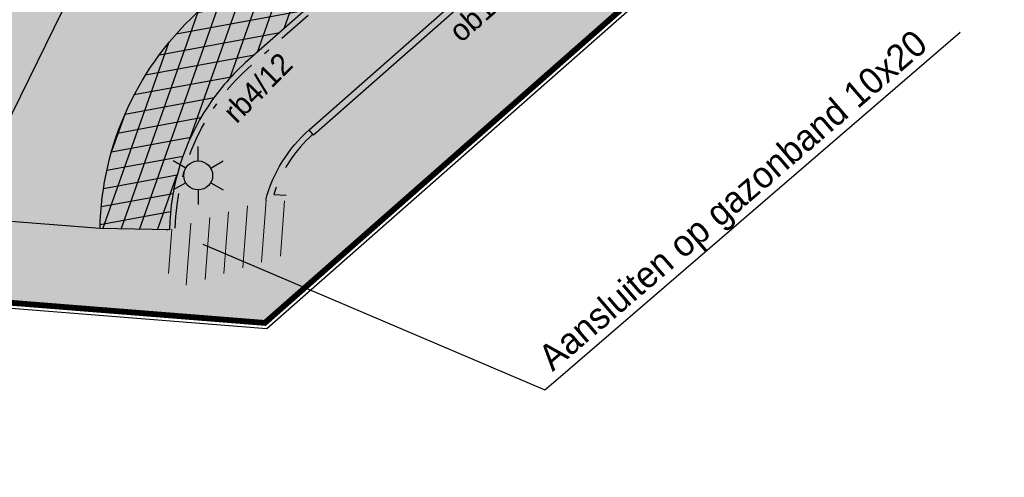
# Model space of a CAD drawing. Header units: metres. Extents: x 151540 to 156083, y 463148 to 465291.
# Tile 3 of 256: x 152087.99 to 152105.01, y 463566.48 to 463574.39. Entities that reach past the tile are written whole.
import ezdxf
from ezdxf import colors
from ezdxf.entities.mleader import LeaderData, LeaderLine
from ezdxf.enums import TextEntityAlignment as Align
from ezdxf.math import Vec2, Vec3

# ---------------------------------------------------------------- set-up
doc = ezdxf.new("R2010")
doc.units = ezdxf.units.M
doc.linetypes.add('DASHDOT__G2', pattern=[1.2, 0.6, -0.3, 0, -0.3])
doc.linetypes.add('HIDDEN__G5', pattern=[1.125, 0.75, -0.375])
for name, color, linetype in [('-DR-alg-perceelsgrens', 7, 'Continuous'), ('-DR-alg-perceelsgrens-arcering', 7, 'Continuous'), ('-DR-alg-projectgrens 1-250', 3, 'PROJECTGRENS_1-250'), ('-DR-nw-inr-lichtmast', 2, 'Continuous'), ('-DR-nw-vh-band 10x20', 2, 'HIDDEN__G5'), ('-DR-nw-vh-band 12x25', 232, 'Continuous'), ('-DR-nw-vh-band 4-12x25', 232, 'DASHDOT__G2'), ('-DR-nw-vh-band-tekst', 2, 'Continuous'), ('-DR-nw-vh-kantverharding', 4, 'Continuous'), ('-DR-nw-vh-scheiding verhardingen', 1, 'Continuous')]:
    doc.layers.add(name, color=color, linetype=linetype)
for name, color, linetype, true_color in [('-DR-nw-gr-arc-gras', 7, 'Continuous', 0xd5e7cb), ('-DR-nw-vh-arc-asfalt alleen deklaag rood', 7, 'Continuous', 0xdab9b9), ('-DR-nw-vh-arc-asfalt rood', 7, 'Continuous', 0xdab9b9)]:
    doc.layers.add(name, color=color, linetype=linetype, true_color=true_color)
doc.layers.add('-DR-nw-vh-arc-herstraten', color=252, linetype='Continuous', lineweight=9)
doc.layers.add('-DR-nw-vh-arc-tegels', color=252, linetype='Continuous', lineweight=9)
doc.styles.add('CE', font='txt', dxfattribs={"height": 1.8})
doc.styles.add('Drong 1.5', font='txt', dxfattribs={"height": 1.5})
doc.linetypes.add('PROJECTGRENS_1-250', pattern='A,0.4,-0.16,[133,ltypeshp.shx,S=0.16,R=0,X=-0.16,Y=0],-0.16,1.59', length=2.31)

# ---------------------------------------------------------------- blocks, each defined once
blk = doc.blocks.new('lichtmast 4m')
h = blk.add_hatch(color=256)
h.dxf.hatch_style = 1
edge = h.paths.add_edge_path()
edge.add_arc((-4.311768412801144e-11, 0), 0.4999999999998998, 0, 360)
for p, q in [((2.867427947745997e-10, 0.4999999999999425), (6.16574978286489e-10, 0.9999999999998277)), ((-0.4330129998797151, 0.2500000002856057), (-0.8660249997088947, 0.5000000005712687)), ((0.4330130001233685, 0.249999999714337), (0.8660250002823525, 0.4999999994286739)), ((-0.4330130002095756, -0.249999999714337), (-0.8660250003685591, -0.4999999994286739)), ((0.433012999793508, -0.2500000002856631), (0.8660249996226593, -0.5000000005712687)), ((-3.729777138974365e-10, -0.5), (-7.027820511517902e-10, -0.9999999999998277))]:
    blk.add_line(p, q)
blk.add_circle((-4.311768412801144e-11, 0), 0.4999999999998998)

msp = doc.modelspace()

# ---------------------------------------------------------------- hatches: boundary and pattern name
at = {"layer": '-DR-alg-perceelsgrens-arcering', "true_color": 0x7ea3e7}
h = msp.add_hatch(color=161, dxfattribs=at)
h.dxf.hatch_style = 1
edge = h.paths.add_edge_path()
edge.add_line((152287.2550572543, 463740.7150270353), (152389.7060567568, 463830.8396514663))
edge.add_arc((152444.4610643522, 463768.5957831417), 82.90000000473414, 123.56678407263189, 131.3376095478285, ccw=False)
edge.add_line((152398.6249423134, 463837.6715380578), (152406.3118866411, 463842.7723106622))
edge.add_arc((152374.7408061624, 463890.3504241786), 57.10000007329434, 303.5667840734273, 308.9422300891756)
edge.add_line((152410.6302400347, 463845.9391807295), (152440.8168364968, 463870.333450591))
edge.add_arc((152505.4932417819, 463790.2998788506), 102.9000000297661, 120.33998349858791, 128.942230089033, ccw=False)
edge.add_line((152453.5153631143, 463879.1070302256), (152476.0566191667, 463892.3001870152))
edge.add_line((152476.0566191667, 463892.3001870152), (152471.6559017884, 463899.978338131))
edge.add_line((152471.6559017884, 463899.978338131), (152457.845089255, 463892.0796613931))
edge.add_line((152457.845089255, 463892.0796613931), (152449.9876051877, 463887.5269987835))
edge.add_line((152449.9876051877, 463887.5269987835), (152444.3085871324, 463883.9933875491))
edge.add_line((152444.3085871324, 463883.9933875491), (152439.7222787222, 463880.8928177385))
edge.add_line((152439.7222787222, 463880.8928177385), (152430.6529721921, 463873.8171862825))
edge.add_line((152430.6529721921, 463873.8171862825), (152421.5693000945, 463866.3255598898))
edge.add_line((152421.5693000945, 463866.3255598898), (152412.0926076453, 463858.6862567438))
edge.add_line((152412.0926076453, 463858.6862567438), (152405.4280320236, 463853.3088268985))
edge.add_line((152405.4280320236, 463853.3088268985), (152403.4563231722, 463851.7404000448))
edge.add_line((152403.4563231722, 463851.7404000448), (152400.2614269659, 463849.5458071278))
edge.add_line((152400.2614269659, 463849.5458071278), (152396.4417478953, 463847.00167782))
edge.add_line((152396.4417478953, 463847.00167782), (152391.0297108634, 463843.4462659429))
edge.add_line((152391.0297108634, 463843.4462659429), (152385.9710227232, 463839.4637859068))
edge.add_line((152385.9710227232, 463839.4637859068), (152374.7715108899, 463829.7449691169))
edge.add_line((152374.7715108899, 463829.7449691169), (152366.3951396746, 463822.4514215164))
edge.add_line((152366.3951396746, 463822.4514215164), (152354.8020620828, 463812.2089355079))
edge.add_line((152354.8020620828, 463812.2089355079), (152347.3350501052, 463805.6009258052))
edge.add_line((152347.3350501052, 463805.6009258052), (152336.7999419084, 463796.3098303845))
edge.add_line((152336.7999419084, 463796.3098303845), (152328.9322453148, 463789.3450989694))
edge.add_line((152328.9322453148, 463789.3450989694), (152317.8954191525, 463779.6198956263))
edge.add_line((152317.8954191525, 463779.6198956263), (152309.7619252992, 463772.4842170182))
edge.add_line((152309.7619252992, 463772.4842170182), (152299.5835228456, 463763.5641119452))
edge.add_line((152299.5835228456, 463763.5641119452), (152290.6681468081, 463755.6798950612))
edge.add_line((152290.6681468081, 463755.6798950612), (152281.1427979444, 463747.2994906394))
edge.add_line((152281.1427979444, 463747.2994906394), (152287.2550572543, 463740.7150270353))
edge = h.paths.add_edge_path()
edge.add_line((152098.3948459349, 463586.5231485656), (152095.0591459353, 463583.6019352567))
edge.add_line((152095.0591459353, 463583.6019352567), (152087.0376946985, 463578.8953986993))
edge.add_line((152087.0376946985, 463578.8953986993), (152087.5563140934, 463577.7482630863))
edge.add_arc((152084.8793371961, 463576.538003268), 2.937845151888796, -22.219133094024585, 24.32770026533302, ccw=False)
edge.add_line((152087.5990307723, 463575.4270572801), (152086.1584758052, 463572.4959895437))
edge.add_arc((152084.544156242, 463573.2069826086), 1.763955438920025, 303.14109860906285, 336.2299182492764, ccw=False)
edge.add_line((152085.5085154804, 463571.7299754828), (152086.7403471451, 463569.5869941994))
edge.add_line((152086.7403471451, 463569.5869941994), (152092.2277632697, 463569.1524096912))
edge.add_line((152092.2277632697, 463569.1524096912), (152263.3985344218, 463719.7287978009))
edge.add_line((152263.3985344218, 463719.7287978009), (152257.3946975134, 463726.4059056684))
edge.add_line((152257.3946975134, 463726.4059056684), (152253.4978758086, 463722.9774809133))
edge.add_line((152253.4978758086, 463722.9774809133), (152247.909040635, 463717.9953990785))
edge.add_line((152247.909040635, 463717.9953990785), (152239.306733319, 463710.5705863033))
edge.add_line((152239.306733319, 463710.5705863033), (152230.8840266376, 463703.1395515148))
edge.add_line((152230.8840266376, 463703.1395515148), (152220.9176871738, 463694.3971309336))
edge.add_line((152220.9176871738, 463694.3971309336), (152211.9295944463, 463686.482049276))
edge.add_line((152211.9295944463, 463686.482049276), (152199.1504585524, 463675.2693171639))
edge.add_line((152199.1504585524, 463675.2693171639), (152191.6489125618, 463668.7534999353))
edge.add_line((152191.6489125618, 463668.7534999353), (152181.6578658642, 463659.8494374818))
edge.add_line((152181.6578658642, 463659.8494374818), (152172.6830997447, 463651.8531007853))
edge.add_line((152172.6830997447, 463651.8531007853), (152162.9057274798, 463643.2656784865))
edge.add_line((152162.9057274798, 463643.2656784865), (152154.9129314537, 463636.3157253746))
edge.add_line((152154.9129314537, 463636.3157253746), (152145.2870563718, 463627.8899567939))
edge.add_line((152145.2870563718, 463627.8899567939), (152136.0830462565, 463619.6839477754))
edge.add_line((152136.0830462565, 463619.6839477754), (152128.2317857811, 463612.8113458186))
edge.add_line((152128.2317857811, 463612.8113458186), (152123.9169888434, 463608.993986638))
edge.add_line((152123.9169888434, 463608.993986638), (152116.9546223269, 463602.8413142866))
edge.add_line((152116.9546223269, 463602.8413142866), (152107.689408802, 463594.694885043))
edge.add_line((152107.689408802, 463594.694885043), (152098.3948459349, 463586.5231485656))
at = {"layer": '-DR-nw-gr-arc-gras'}
h = msp.add_hatch(dxfattribs=at)
h.set_pattern_fill('GRASS', color=256, scale=0.02)
h.set_pattern_definition([(130.4718223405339, (152090.5665337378, 463545.8495979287), (-0.506414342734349, 0.04010627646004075), [0.09525, -0.6231704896]), (85.47182234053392, (152090.5665337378, 463545.8495979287), (-0.5064143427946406, 0.04010627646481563), [0.09525, -0.41275]), (175.4718223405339, (152090.5665337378, 463545.8495979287), (-0.04010627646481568, -0.5064143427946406), [0.09525, -0.41275])])
edge = h.paths.add_edge_path()
edge.add_line((152257.2757212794, 463718.3468689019), (152258.0197623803, 463717.5010650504))
edge.add_line((152258.0197623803, 463717.5010650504), (152093.071678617, 463572.3986827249))
edge.add_line((152093.071678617, 463572.3986827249), (152093.0584687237, 463572.4136993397))
edge.add_arc((152094.5776064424, 463570.6867886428), 2.299999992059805, 131.3376094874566, 162.6740961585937)
edge.add_line((152092.3819660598, 463571.3717435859), (152092.5969049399, 463571.3634997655))
edge.add_line((152092.5969049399, 463571.3634997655), (152092.9014182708, 463571.342832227))
edge.add_arc((152094.5776064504, 463570.6867886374), 1.80000000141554, 131.3376095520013, 158.6251131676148, ccw=False)
edge.add_line((152093.3887160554, 463572.0382839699), (152258.697198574, 463717.4577037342))
edge.add_line((152258.697198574, 463717.4577037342), (152257.3625173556, 463718.9749297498))
edge.add_line((152257.3625173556, 463718.9749297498), (152257.1424069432, 463718.7774849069))
edge.add_line((152257.1424069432, 463718.7774849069), (152257.402, 463718.443))
edge.add_line((152257.402, 463718.443), (152257.2757212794, 463718.3468689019))
at = {"layer": '-DR-nw-vh-arc-asfalt alleen deklaag rood'}
h = msp.add_hatch(dxfattribs=at)
h.set_pattern_fill('AVH-ASFALT_FREESVAK', color=256, scale=0.2, pattern_type=2)
h.set_pattern_definition([(40.47182234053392, (-33014.43591435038, 915452.6323658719), (0.03489101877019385, 0.4405622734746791), [0.3125, -0.3125]), (130.4718223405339, (-33014.19818770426, 915452.8352014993), (-0.4405622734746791, 0.03489101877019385), [0.3125, -0.3125])])
edge = h.paths.add_edge_path()
edge.add_line((152092.8239248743, 463579.1330366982), (152092.6601629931, 463578.9889778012))
edge.add_arc((152092.1185573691, 463579.6046590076), 0.8199999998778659, 210.4020142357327, 311.33760955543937, ccw=False)
edge.add_line((152091.4113107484, 463579.1896864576), (152091.1281638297, 463579.6722598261))
edge.add_line((152091.1281638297, 463579.6722598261), (152088.8320000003, 463578.3249999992))
edge.add_arc((152084.8793371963, 463576.5380032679), 4.337845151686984, -22.919360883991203, 24.327700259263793, ccw=False)
edge.add_line((152088.8747262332, 463574.8486936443), (152088.7759726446, 463574.6477617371))
edge.add_arc((152176.5150980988, 463529.8208003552), 98.52720742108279, 152.9369713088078, 154.7168364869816)
edge.add_arc((152084.5441562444, 463573.2069826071), 3.163955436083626, 315.43517480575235, 335.62110411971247, ccw=False)
edge.add_line((152086.7983383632, 463570.9867850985), (152089.3784863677, 463570.7824462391))
edge.add_arc((152094.5776064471, 463570.6867886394), 5.19999999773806, 131.3376095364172, 178.9459450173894, ccw=False)
edge.add_line((152091.1430341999, 463574.5911084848), (152245.5704099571, 463710.4385800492))
edge.add_arc((152233.1531318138, 463724.5541754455), 18.79996887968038, 311.3376055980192, 316.104061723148)
edge.add_line((152246.7003943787, 463711.5192029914), (152254.6470734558, 463719.7781949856))
edge.add_arc((152269.9237969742, 463705.0791592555), 21.19999841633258, 131.4229994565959, 136.1040579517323, ccw=False)
edge.add_line((152255.8976041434, 463720.975883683), (152258.4019544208, 463723.1855527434))
edge.add_line((152258.4019544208, 463723.1855527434), (152257.5971525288, 463724.0863880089))
edge.add_line((152257.5971525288, 463724.0863880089), (152249.1619999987, 463716.5669999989))
edge.add_line((152249.1619999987, 463716.5669999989), (152243.4684219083, 463711.6527659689))
edge.add_line((152243.4684219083, 463711.6527659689), (152092.8239248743, 463579.1330366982))
at = {"layer": '-DR-nw-vh-arc-asfalt rood'}
h = msp.add_hatch(dxfattribs=at)
h.set_pattern_fill('AVH-ASFALT_LAAG1-D', color=256, scale=10, angle=90, pattern_type=2)
h.set_pattern_definition([(190.4718223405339, (-33014.43591435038, 915452.6323658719), (0.05452558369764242, -0.2950033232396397), []), (250.4718223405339, (-33014.43591435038, 915452.6323658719), (0.2827431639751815, -0.100281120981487), [])])
edge = h.paths.add_edge_path()
edge.add_arc((152233.1531102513, 463724.5541979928), 20.00000005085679, 311.3376095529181, 316.1040577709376)
edge.add_line((152247.56511464, 463710.6871820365), (152255.5117937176, 463718.946174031))
edge.add_arc((152269.9237980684, 463705.0791581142), 19.99999999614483, 131.422999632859, 136.1040577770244, ccw=False)
edge.add_line((152256.6915396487, 463720.0760690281), (152259.1927170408, 463722.2829385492))
edge.add_line((152259.1927170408, 463722.2829385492), (152258.4019544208, 463723.1855527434))
edge.add_line((152258.4019544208, 463723.1855527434), (152255.8976041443, 463720.9758836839))
edge.add_arc((152269.9237963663, 463705.0791598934), 21.1999975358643, 131.4229993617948, 136.1040580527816)
edge.add_line((152254.6470734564, 463719.7781949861), (152246.7003943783, 463711.5192029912))
edge.add_arc((152233.1531398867, 463724.5541670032), 18.79995720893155, 311.3376041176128, 316.1040632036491, ccw=False)
edge.add_line((152245.5704099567, 463710.4385800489), (152091.1430341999, 463574.5911084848))
edge.add_arc((152094.5776064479, 463570.6867886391), 5.199999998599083, 131.3376095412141, 178.9459450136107)
edge.add_line((152089.3784863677, 463570.7824462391), (152090.5782833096, 463570.7603714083))
edge.add_arc((152094.5776064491, 463570.6867886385), 3.999999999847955, 131.3376095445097, 178.9459450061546, ccw=False)
edge.add_line((152091.935627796, 463573.6901115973), (152246.3630035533, 463709.5375831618))
at = {"layer": '-DR-nw-vh-arc-herstraten'}
h = msp.add_hatch(dxfattribs=at)
h.set_pattern_fill('ANSI31', color=256, scale=0.1)
h.set_pattern_definition([(85.73324830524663, (0, 0), (-0.3166200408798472, 0.02362201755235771), [])])
h.paths.add_polyline_path([(152090.5785552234, 463570.7604553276), (152090.5589182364, 463569.7078533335), (152092.5461305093, 463570.3211560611), (152092.5930723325, 463571.2635732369), (152092.2512309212, 463571.2766843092)])
at = {"layer": '-DR-nw-vh-arc-tegels'}
h = msp.add_hatch(dxfattribs=at)
h.set_pattern_fill('AVH-TEGEL_600X600_HALFST', color=256, angle=221, pattern_type=2)
h.set_pattern_definition([(221, (152090.6329625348, 463568.1986048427), (0.3936354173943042, -0.4528257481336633), []), (311, (152090.6329625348, 463568.1986048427), (0.4528257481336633, 0.3936354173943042), [0.6, -0.6]), (311, (152090.8001850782, 463567.5489613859), (0.4528257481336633, 0.3936354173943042), [0.6, -0.6])])
edge = h.paths.add_edge_path()
edge.add_line((152259.2600316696, 463722.2089716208), (152256.7577009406, 463720.0010844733))
edge.add_arc((152269.9237980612, 463705.0791581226), 19.89999998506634, 131.4229996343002, 136.1040577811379)
edge.add_line((152255.5838537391, 463718.8768389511), (152247.6371746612, 463710.6178469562))
edge.add_arc((152233.1531102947, 463724.5541979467), 20.09999998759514, 311.3376095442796, 316.1040577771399, ccw=False)
edge.add_line((152246.4290530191, 463709.4625000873), (152091.9998917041, 463573.6134568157))
edge.add_arc((152094.5776064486, 463570.6867886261), 3.899999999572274, 131.3725562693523, 178.4595248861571)
edge.add_line((152090.6790159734, 463570.7916328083), (152092.243, 463571.2770000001))
edge.add_arc((152094.6495190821, 463570.6263313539), 2.492930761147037, 131.6608139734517, 164.8702665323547, ccw=False)
edge.add_line((152092.9924192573, 463572.4887824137), (152257.850403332, 463717.5119053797))
edge.add_line((152257.850403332, 463717.5119053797), (152257.18, 463718.274))
edge.add_line((152257.18, 463718.274), (152256.722, 463718.806))
edge.add_line((152256.722, 463718.806), (152259.8154555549, 463721.5442262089))
edge.add_line((152259.8154555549, 463721.5442262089), (152259.2600316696, 463722.2089716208))

# ---------------------------------------------------------------- linework, layer by layer
at = {"layer": '-DR-alg-perceelsgrens', "color": 161, "true_color": 0x7ea3e7, "const_width": 0.1, "flags": 128}
msp.add_lwpolyline([(152263.3985344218, 463719.7287978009), (152092.2277632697, 463569.1524096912), (152086.740347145, 463569.5869941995), (152085.5085154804, 463571.7299754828, 0.1453888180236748), (152086.1584758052, 463572.4959895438), (152087.5990307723, 463575.4270572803, 0.2059382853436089), (152087.5563140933, 463577.7482630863), (152087.0376946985, 463578.8953986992), (152095.0591459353, 463583.6019352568), (152098.3948459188, 463586.5231485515), (152107.689408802, 463594.694885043), (152116.9546223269, 463602.8413142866), (152123.9169888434, 463608.993986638), (152128.2317857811, 463612.8113458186), (152136.0830462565, 463619.6839477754), (152145.2870563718, 463627.8899567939)], format="xyb", dxfattribs=at)
at = {"layer": '-DR-alg-projectgrens 1-250', "flags": 128}
msp.add_lwpolyline([(152257.4029145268, 463726.546328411), (152263.540488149, 463719.7204865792), (152092.2620455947, 463569.0493815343), (152086.6799143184, 463569.4914671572), (152085.3733964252, 463571.7643778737, 0.1602182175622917), (152086.067790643, 463572.5381882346), (152087.507748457, 463575.4680409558, 0.2056240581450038), (152087.4651936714, 463577.7070675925), (152086.909530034, 463578.9361414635), (152095.0003804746, 463583.6833975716), (152098.3288904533, 463586.5983142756), (152107.623380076, 463594.7699863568), (152116.8884971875, 463602.9163308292), (152123.8507697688, 463609.0689201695), (152128.1657218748, 463612.8864166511), (152136.0168381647, 463619.7588923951), (152145.2208488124, 463627.9649018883), (152154.8471910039, 463636.3910793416), (152162.8399236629, 463643.3409773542), (152172.6168418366, 463651.9280008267), (152181.5913423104, 463659.9241008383), (152191.5828553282, 463668.8285788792), (152199.0846932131, 463675.3446496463), (152211.8635731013, 463686.5571571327), (152220.8516707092, 463694.4722430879), (152230.817975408, 463703.2146331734), (152239.240982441, 463710.6459329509), (152247.8430954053, 463718.0705779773), (152253.4315766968, 463723.0523443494)], format="xyb", close=True, dxfattribs=at)
at = {"layer": '-DR-nw-vh-band 10x20', "flags": 128}
msp.add_lwpolyline([(152093.0584687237, 463572.4136993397, 0.1375897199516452), (152092.3819660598, 463571.3717435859), (152092.5969049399, 463571.3634997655)], format="xyb", dxfattribs=at)
at = {"layer": '-DR-nw-vh-band 12x25'}
msp.add_lwpolyline([(152257.2747843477, 463718.3479339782), (152258.0197623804, 463717.5010650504), (152093.071678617, 463572.3986827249), (152092.9924192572, 463572.4887824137)], dxfattribs=at)
at = {"layer": '-DR-nw-vh-band 4-12x25', "flags": 128}
msp.add_lwpolyline([(152090.6790159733, 463570.7916328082, -0.2083962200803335), (152091.9998917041, 463573.6134568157, -0.0001524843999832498), (152092.0017230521, 463573.6150688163), (152093.1542358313, 463574.6289172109)], format="xyb", dxfattribs=at)
at = {"layer": '-DR-nw-vh-kantverharding', "flags": 128}
for points in [[(152259.1958899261, 463722.2857380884), (152256.6915396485, 463720.0760690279, 0.02042781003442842), (152255.5117937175, 463718.9461740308), (152247.5651146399, 463710.6871820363, -0.02080055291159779), (152246.363003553, 463709.5375831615), (152091.9356277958, 463573.6901115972, 0.06524542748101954), (152091.250968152, 463572.9079319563, 0.143551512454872), (152090.5782833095, 463570.7603714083)], [(152086.7983383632, 463570.9867850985, 0.08830620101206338), (152087.426, 463571.901), (152088.8747262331, 463574.8486936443, 0.2091251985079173), (152088.832, 463578.325)]]:
    msp.add_lwpolyline(points, format="xyb", dxfattribs=at)
at = {"layer": '-DR-nw-vh-kantverharding'}
msp.add_lwpolyline([(152092.243, 463571.2770000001, -0.1459263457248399), (152092.9924192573, 463572.4887824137), (152257.850403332, 463717.5119053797), (152257.18, 463718.274), (152256.722, 463718.806), (152259.8154555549, 463721.5442262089)], format="xyb", dxfattribs=at)
at = {"layer": '-DR-nw-vh-scheiding verhardingen'}
msp.add_lwpolyline([(152090.5782833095, 463570.7603714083), (152089.3784863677, 463570.7824462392, -0.2107710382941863), (152091.1430341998, 463574.5911084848), (152245.570409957, 463710.4385800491, 0.02080055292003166), (152246.7003943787, 463711.5192029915), (152254.6470734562, 463719.778194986, -0.02042781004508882), (152255.8976041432, 463720.975883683), (152258.4019544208, 463723.1855527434)], format="xyb", dxfattribs=at)
msp.add_lwpolyline([(152089.3784863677, 463570.7824462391), (152086.7983383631, 463570.9867850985)], dxfattribs=at)

# ---------------------------------------------------------------- block references
at = {"layer": '-DR-nw-inr-lichtmast', "xscale": 0.5, "yscale": 0.5, "zscale": 0.5}
msp.add_blockref('lichtmast 4m', (152091.0752128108, 463571.7020218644), dxfattribs=at)

# ---------------------------------------------------------------- texts
at = {"layer": '-DR-nw-vh-band-tekst', "style": 'Drong 1.5'}
msp.add_text('ob12', height=0.375, rotation=41.33760956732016, dxfattribs=at).set_placement((152095.7907306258, 463574.6339893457), align=Align.TOP_CENTER)
msp.add_text('rb4/12', height=0.375, rotation=45.22035344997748, dxfattribs=at).set_placement((152091.4706558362, 463572.847013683), align=Align.TOP_LEFT)

# ---------------------------------------------------------------- leaders
at = {"layer": '-DR-nw-vh-band-tekst'}
ml = msp.add_multileader_mtext('Standard', dxfattribs=at)
ml.set_content('Aansluiten op gazonband 10x20', color=7, style='CE')
ml.set_leader_properties(color=256, linetype='ByLayer', lineweight=-1)
ml.build(insert=Vec2(0, 0))
ml.multileader.update_dxf_attribs({"text_left_attachment_type": 5, "text_right_attachment_type": 5, "dogleg_length": 1, "arrow_head_size": 0.625, "scale": 0.25})
ctx = ml.context
ctx.base_point, ctx.scale, ctx.char_height, ctx.arrow_head_size, ctx.landing_gap_size, ctx.plane_origin, ctx.plane_x_axis, ctx.plane_y_axis = Vec3(152097.260372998, 463568.1589760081), 0.25, 0.45, 0.625, 0.05, Vec3(152095.6161168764, 463562.380968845), Vec3(0.7577558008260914, 0.6525382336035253), Vec3(-0.6525382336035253, 0.7577558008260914)
ctx.left_attachment, ctx.right_attachment = 5, 5
notes = []
notes.append((ctx, [(1, (1, 1, 0), (152097.0709340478, 463567.9958414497), (0.7577558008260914, 0.6525382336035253), 0.25, [(0, [(152090.5782833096, 463570.7603714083)], 0, [])])]))
ctx.mtext.insert, ctx.mtext.text_direction, ctx.mtext.rotation, ctx.mtext.flow_direction = Vec3(152096.9099646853, 463568.6425092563), Vec3(0.7577558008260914, 0.6525382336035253), 0.7109292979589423, 5
for ctx, leaders in notes:
    for number, flags, end, landing, length, lines in leaders:
        leader = LeaderData()
        leader.index, (leader.has_last_leader_line, leader.has_dogleg_vector, leader.attachment_direction) = number, flags
        leader.last_leader_point, leader.dogleg_vector, leader.dogleg_length = Vec3(end), Vec3(landing), length
        for number, points, colour, breaks in lines:
            line = LeaderLine()
            line.index, line.vertices, line.color, line.breaks = number, Vec3.list(points), colors.encode_raw_color(colour), breaks
            leader.lines.append(line)
        ctx.leaders.append(leader)

doc.saveas('drawing.dxf')
